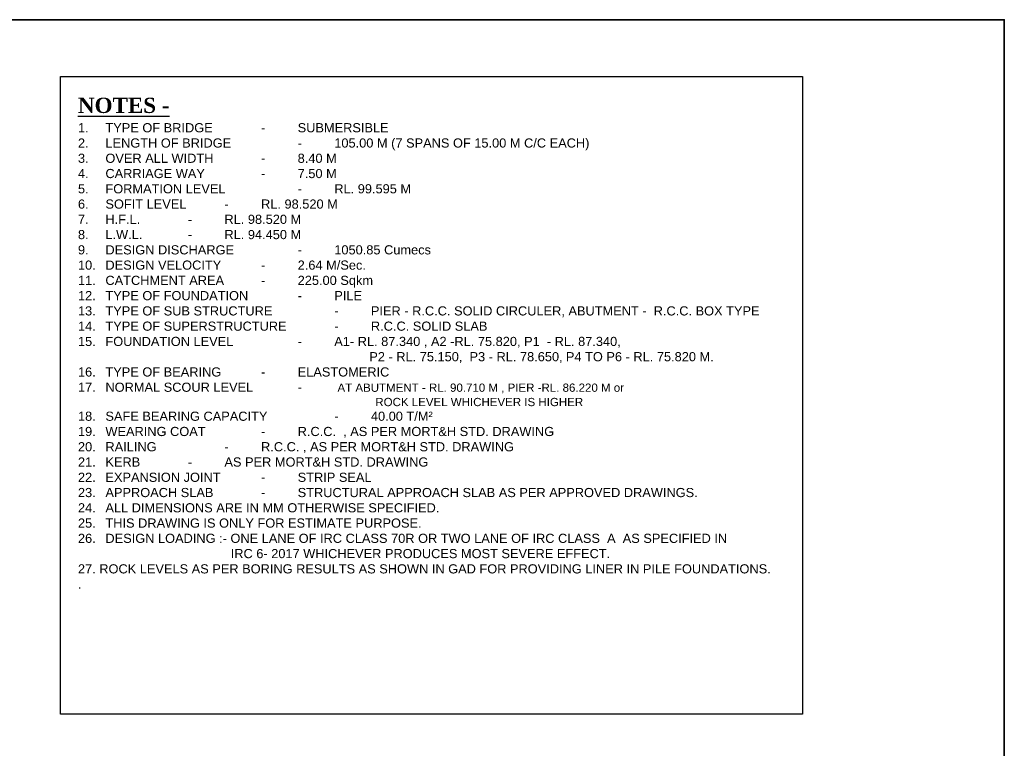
# Model space of a CAD drawing. Header units: inches. Extents: x 13490658 to 13830413, y -2173158 to -1932859.
# Tile 9 of 9: x 13675424 to 13830301, y -2058572 to -1943987. Entities that reach past the tile are written whole.
import ezdxf

# ---------------------------------------------------------------- set-up
doc = ezdxf.new("R2010")
doc.units = ezdxf.units.IN
doc.header["$MEASUREMENT"] = 0
doc.layers.add('FORMAT', color=3, linetype='Continuous', lineweight=35)
doc.styles.get("Standard").update_dxf_attribs({"font": 'arial.ttf'})

msp = doc.modelspace()

# ---------------------------------------------------------------- linework, layer by layer
msp.add_lwpolyline([(13681867.9, -1952923.3), (13798545.4, -1952923.3), (13798545.4, -2053206.1), (13681867.9, -2053206.1)], close=True)
at = {"layer": 'FORMAT'}
msp.add_lwpolyline([(13490657.5, -1943987), (13830300.7, -1943987), (13830300.7, -2173157.7), (13490657.5, -2173157.7)], close=True, dxfattribs=at)

# ---------------------------------------------------------------- texts
at = {"color": 0, "insert": (13684589.5, -1956255.9), "char_height": 1440, "width": 126701.233, "attachment_point": 1}
msp.add_mtext('\\pi-4320,l4320,t4320;{\\fTimes New Roman|b1|i0|c0|p18;\\H1.6667x;\\LNOTES -\\fTimes New Roman|b0|i0|c0|p18;\\l\\P\\pi-47520,l47520,t4320,41760,43200,46080;}1.^ITYPE OF BRIDGE ^I^I-^ISUBMERSIBLE{\\H1.9365x; }\\P2.^ILENGTH OF BRIDGE^I^I-^I105.00 M (7 SPANS OF 15.00 M C/C EACH){\\H1.1322x; }\\P3.^IOVER ALL WIDTH^I^I-^I8.40 M{\\H1.4003x; }\\P4.^ICARRIAGE WAY^I^I-^I7.50 M{\\H1.3103x; }\\P5.^IFORMATION LEVEL^I^I-^IRL. 99.595 M {\\H1.3406x; }\\P6.^ISOFIT LEVEL^I^I-^IRL. 98.520 M{\\H1.3309x;\\C1; \\H0.7514x;\\P}7.^IH.F.L.^I^I-^IRL. 98.520 M{\\H1.3205x; }\\P8.^IL.W.L.^I^I-^IRL. 94.450 M{\\H1.3162x; }\\P{\\C256;9.^IDESIGN DISCHARGE^I^I-^I1050.85 Cumecs\\H1.3306x; \\H0.75154x;\\P10.^IDESIGN VELOCITY^I^I-^I2.64 M/Sec.\\H1.3338x; \\H0.74974x;\\P11.^ICATCHMENT AREA^I^I-^I225.00 Sqkm  \\H1.3324x; \\H0.75051x;\\P}12.^ITYPE OF FOUNDATION^I^I-^IPILE{\\H1.3332x; }\\P13.^ITYPE OF SUB STRUCTURE^I^I-^IPIER - R.C.C. SOLID CIRCULER, ABUTMENT -  R.C.C. BOX TYPE{\\H1.3333x; }\\P14.^ITYPE OF SUPERSTRUCTURE^I^I-^IR.C.C. SOLID SLAB{\\H1.3333x; }\\P15.^IFOUNDATION LEVEL^I^I-^I{\\C256;A1- RL. 87.340 , A2 -RL. 75.820, P1  - RL. 87.340,\\P\\pi-4320,l4320,t4320;                                                                                  P2 - RL. 75.150,  P3 - RL. 78.650,\\H0.91667x; \\H1.0909x;P4 TO P6 - RL. 75.820 M. \\H0.91669x;\\C1;\\P\\pi-47520,l47520,t4320,41760,43200,46080;}16.^ITYPE OF BEARING^I^I-^IELASTOMERIC{\\H1.3333x; }\\P{\\C256;17.^INORMAL SCOUR LEVEL\\C1;^I^I\\C256;-\\C1;^I\\H0.9x; \\C256;AT ABUTMENT - RL. 90.710 M , PIER -RL. 86.220 M or \\P\\pi-4320,l4320,t4320;                                                                                             ROCK LEVEL WHICHEVER IS HIGHER\\H1.4814x;\\C1; \\H0.67503x;\\P\\pi-47520,l47520,t4320,41760,43200,46080;}18.^ISAFE BEARING CAPACITY^I^I-{\\C256;^I40.00 T/M²\\H1.3326x; \\H0.75041x;\\C1;\\P}19.^IWEARING COAT^I^I-^IR.C.C.  , AS PER MORT&H STD. DRAWING{\\H1.3331x; }\\P20.^IRAILING^I^I-^IR.C.C. , AS PER MORT&H STD. DRAWING{\\H1.3333x; }\\P21.^IKERB^I^I-^IAS PER MORT&H STD. DRAWING{\\H1.3333x; }\\P22.^IEXPANSION JOINT^I^I-^ISTRIP SEAL{\\H1.3333x; }\\P23.^IAPPROACH SLAB ^I^I-^ISTRUCTURAL APPROACH SLAB AS PER APPROVED DRAWINGS.{\\H1.3333x; }\\P24.^IALL DIMENSIONS ARE IN MM OTHERWISE SPECIFIED.{\\H1.3333x; }\\P25.^ITHIS DRAWING IS ONLY FOR ESTIMATE PURPOSE.{\\H1.3333x; }\\P26.^IDESIGN LOADING :- ONE LANE OF IRC CLASS 70R OR TWO LANE OF IRC CLASS  A  AS SPECIFIED IN\\P\\pi0,l0,tz;                                           IRC 6- 2017 WHICHEVER PRODUCES MOST SEVERE EFFECT.\\P{\\C256;27. ROCK LEVELS AS PER BORING RESULTS AS SHOWN IN GAD FOR PROVIDING LINER IN PILE FOUNDATIONS.\\H1.3333x; \\P}.^I{\\H1.3333x; }', dxfattribs=at)

doc.saveas('drawing.dxf')
